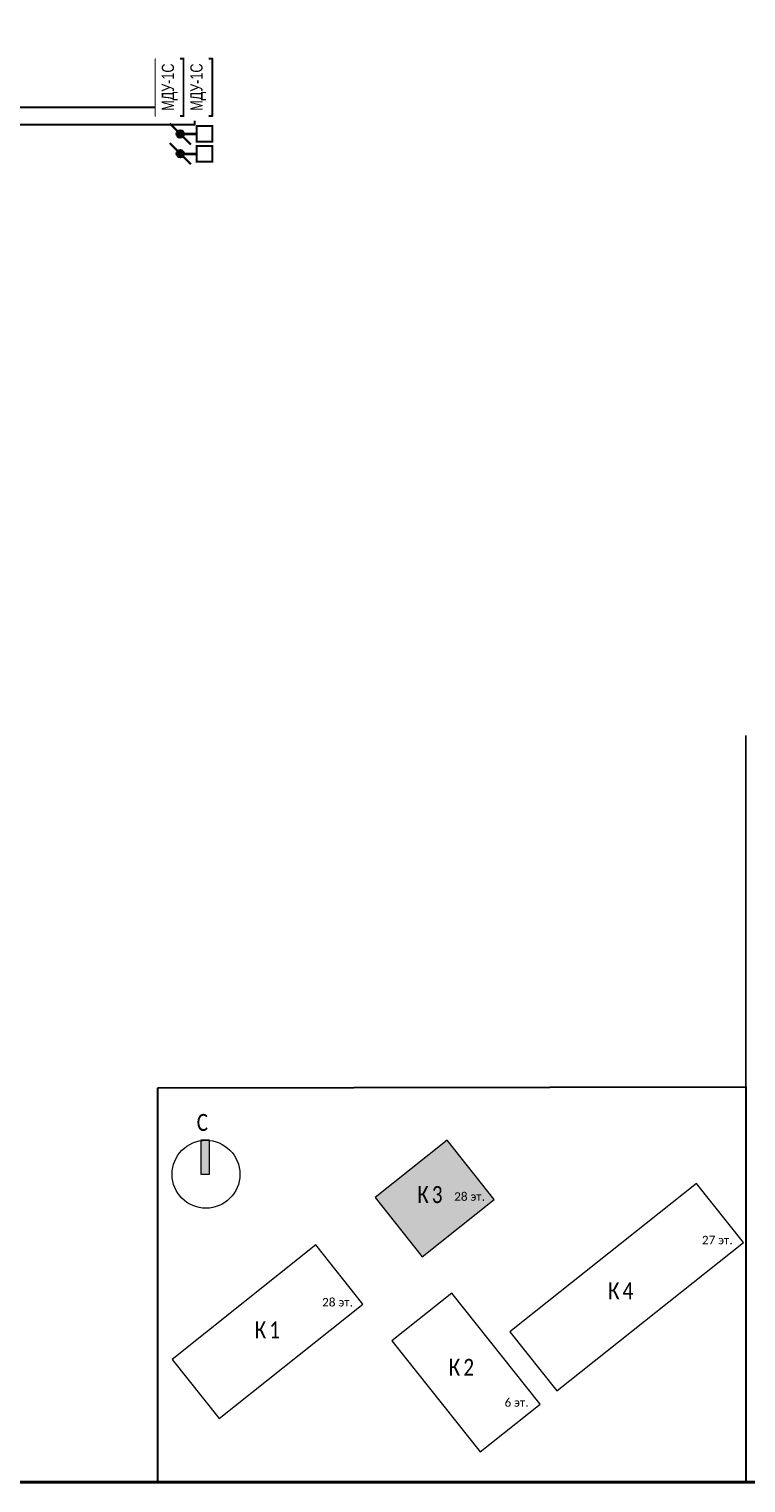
# Model space of a CAD drawing. Header units: millimetres. Extents: x -195178 to 1761886, y 140622 to 301105.
# Tile 89 of 131: x 861094 to 871651, y 224794 to 246211. Entities that reach past the tile are written whole.
import ezdxf

# ---------------------------------------------------------------- set-up
doc = ezdxf.new("R2010")
doc.units = ezdxf.units.MM
doc.set_wipeout_variables(frame=1)
doc.layers.get('Defpoints').update_dxf_attribs({"color": 252})
doc.layers.add('0_S_Grey_01', color=9, linetype='Continuous', lineweight=5, true_color=0x808080)
for name, color, linetype, lineweight in [('_АПС_Оборудование', 1, 'Continuous', 30), ('Рамка', 7, 'Continuous', 18), ('СС-011-ПОЖ-СИГНАЛИЗАЦИЯ', 1, 'Continuous', 30), ('Типовые аннотации', 252, 'Continuous', 5), ('УГО АПС и АПЗ$0$_АПС_Оборудование', 1, 'Continuous', 30)]:
    doc.layers.add(name, color=color, linetype=linetype, lineweight=lineweight)
doc.layers.add('АПС', color=5, linetype='Continuous')
doc.layers.add('формат', color=250, linetype='Continuous')
doc.styles.add('Arial', font='arial.ttf', dxfattribs={"width": 0.9, "height": 699.9999999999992})
doc.styles.add('Arial Narrow', font='ARIALN.TTF', dxfattribs={"width": 0.9, "height": 599.9999999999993})
doc.styles.add('Calibri Light_10', font='calibril.ttf', dxfattribs={"height": 1})
doc.styles.add('Calibri Light_9', font='isocpeur.ttf', dxfattribs={"width": 0.8, "height": 2})

# ---------------------------------------------------------------- blocks, each defined once
blk = doc.blocks.new('*U29')
at = {"lineweight": 40}
blk.add_lwpolyline([(-574, 5.000000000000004), (-4.999999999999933, 5.000000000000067), (-4.999999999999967, 415.0000000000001), (-574.0000000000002, 415.0000000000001)], close=True, dxfattribs=at)
at = {"style": 'Arial', "width": 0.9, "flags": 8}
blk.add_attdef('FORMAT', (-36.87188609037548, 1.257088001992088), '', height=2.8, dxfattribs=at)
blk = doc.blocks.new('0_AS_SLK8_BUG_2000 - 0_AS_SLK8_BUG_2000-4765957-Надземная часть_ Корпус 3_ План 1 этажа на отм_-1_640')
at = {"layer": 'Типовые аннотации'}
blk.add_hatch(color=256, dxfattribs=at).paths.add_polyline_path([(-64.89341031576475, 34.73339586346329), (-65.89341031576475, 34.73339586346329), (-65.89341031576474, 38.73339586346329), (-64.89341031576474, 38.73339586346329)])
at = {"layer": 'Типовые аннотации', "true_color": 0xc0c0c0}
blk.add_hatch(color=9, dxfattribs=at).paths.add_polyline_path([(-31.32252260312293, 31.77071233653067), (-39.81073791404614, 25.012554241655), (-45.35429616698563, 31.97523776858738), (-36.8660808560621, 38.73339586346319)])
at = {"layer": '0_S_Grey_01'}
for p, q in [((-36.8660808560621, 38.73339586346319), (-45.35429616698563, 31.97523776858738)), ((-31.32252260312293, 31.77071233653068), (-36.8660808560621, 38.73339586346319)), ((-7.517170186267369, 33.65954697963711), (-29.50047435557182, 16.15685182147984)), ((-1.973611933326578, 26.69686345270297), (-7.517170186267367, 33.65954697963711)), ((-45.35429616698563, 31.97523776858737), (-39.81073791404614, 25.012554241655)), ((-39.81073791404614, 25.012554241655), (-31.32252260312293, 31.77071233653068)), ((-52.35609507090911, 26.40053658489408), (-69.29341031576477, 12.91536332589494)), ((-46.8125368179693, 19.4378530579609), (-52.35609507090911, 26.40053658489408)), ((-23.95691610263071, 9.194168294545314), (-1.973611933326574, 26.69686345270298)), ((-36.33025549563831, 20.72135777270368), (-43.4102876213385, 15.08436876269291)), ((-25.91272608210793, 7.636989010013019), (-36.33025549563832, 20.72135777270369)), ((-63.7498520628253, 5.952679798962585), (-46.8125368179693, 19.4378530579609)), ((-29.50047435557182, 16.15685182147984), (-23.95691610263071, 9.194168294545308)), ((-43.4102876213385, 15.08436876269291), (-32.99275820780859, 2.000000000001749)), ((-69.29341031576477, 12.91536332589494), (-63.7498520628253, 5.952679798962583)), ((-32.9927582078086, 2.000000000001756), (-25.91272608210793, 7.63698901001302))]:
    blk.add_line(p, q, dxfattribs=at)
at = {"layer": 'Типовые аннотации'}
for p, q in [((-64.89341031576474, 38.73339586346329), (-65.89341031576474, 38.73339586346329)), ((-65.89341031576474, 38.73339586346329), (-65.89341031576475, 34.73339586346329)), ((-64.89341031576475, 34.73339586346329), (-64.89341031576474, 38.73339586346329)), ((-36.8660808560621, 38.73339586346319), (-45.35429616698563, 31.97523776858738)), ((-31.32252260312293, 31.77071233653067), (-36.8660808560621, 38.73339586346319)), ((-65.89341031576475, 34.73339586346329), (-64.89341031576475, 34.73339586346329)), ((-45.35429616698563, 31.97523776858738), (-39.81073791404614, 25.012554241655)), ((-39.81073791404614, 25.012554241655), (-31.32252260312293, 31.77071233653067))]:
    blk.add_line(p, q, dxfattribs=at)
blk.add_circle((-65.29341031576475, 34.73339586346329), 3.999999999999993, dxfattribs=at)
at = {"layer": 'Типовые аннотации', "attachment_point": 1}
for s, insert, char_height, width, style in [('\\fCalibri Light|b0|i0|c204|p34|;C', (-66.37824129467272, 41.84007573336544), 2, 2.0843875, 'Calibri Light_9'), ('\\fCalibri Light|b0|i0|c204|p34|;К', (-40.39984909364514, 33.33828071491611), 2, 2.0843875, 'Calibri Light_9'), ('\\fCalibri Light|b0|i0|c204|p34|;3', (-38.68005742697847, 33.33828071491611), 2, 1.92405, 'Calibri Light_9'), ('28 ', (-36.04619677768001, 32.60764187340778), 1, 2.32489375, 'Calibri Light_10'), ('эт', (-34.12796761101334, 32.60764187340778), 1, 1.603375, 'Calibri Light_10'), ('\\fCalibri Light|b0|i0|c204|p34|;.', (-32.80505094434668, 32.60764187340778), 1, 0.4810124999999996, 'Calibri Light_10')]:
    blk.add_mtext(s, dxfattribs=dict(at, insert=insert, char_height=char_height, width=width, style=style))
at = {"layer": 'Типовые аннотации', "color": 8, "true_color": 0x808080, "attachment_point": 1}
for s, insert, char_height, width, style in [('\\fCalibri Light|b0|i0|c204|p34|;К', (-40.39984909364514, 33.33828071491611), 2, 2.0843875, 'Calibri Light_9'), ('\\fCalibri Light|b0|i0|c204|p34|;3', (-38.68005742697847, 33.33828071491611), 2, 1.92405, 'Calibri Light_9'), ('28 ', (-36.04619677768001, 32.60764187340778), 1, 2.32489375, 'Calibri Light_10'), ('эт', (-34.12796761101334, 32.60764187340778), 1, 1.603375, 'Calibri Light_10'), ('\\fCalibri Light|b0|i0|c204|p34|;.', (-32.80505094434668, 32.60764187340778), 1, 0.4810124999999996, 'Calibri Light_10'), ('27 ', (-6.864468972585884, 27.4772806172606), 1, 2.32489375, 'Calibri Light_10'), ('эт', (-4.946239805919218, 27.4772806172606), 1, 1.603375, 'Calibri Light_10'), ('\\fCalibri Light|b0|i0|c204|p34|;.', (-3.623323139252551, 27.4772806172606), 1, 0.4810124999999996, 'Calibri Light_10'), ('\\fCalibri Light|b0|i0|c204|p34|;К', (-17.92569001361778, 22.00657472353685), 2, 2.0843875, 'Calibri Light_9'), ('\\fCalibri Light|b0|i0|c204|p34|;4', (-16.20589834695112, 22.00657472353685), 2, 1.92405, 'Calibri Light_9'), ('28 ', (-51.60674181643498, 20.15287817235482), 1, 2.32489375, 'Calibri Light_10'), ('эт', (-49.68851264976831, 20.15287817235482), 1, 1.603375, 'Calibri Light_10'), ('\\fCalibri Light|b0|i0|c204|p34|;.', (-48.36559598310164, 20.15287817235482), 1, 0.4810124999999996, 'Calibri Light_10'), ('\\fCalibri Light|b0|i0|c204|p34|;К', (-59.55569245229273, 17.38921328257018), 2, 2.0843875, 'Calibri Light_9'), ('\\fCalibri Light|b0|i0|c204|p34|;1', (-57.83590078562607, 17.38921328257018), 2, 1.92405, 'Calibri Light_9'), ('\\fCalibri Light|b0|i0|c204|p34|;К', (-36.69054182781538, 12.9809562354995), 2, 2.0843875, 'Calibri Light_9'), ('\\fCalibri Light|b0|i0|c204|p34|;2', (-34.97075016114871, 12.9809562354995), 2, 1.92405, 'Calibri Light_9'), ('6 ', (-30.11289359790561, 8.335616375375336), 1, 1.36286875, 'Calibri Light_10'), ('эт', (-28.98841443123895, 8.335616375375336), 1, 1.603375, 'Calibri Light_10'), ('\\fCalibri Light|b0|i0|c204|p34|;.', (-27.66549776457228, 8.335616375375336), 1, 0.4810125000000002, 'Calibri Light_10')]:
    blk.add_mtext(s, dxfattribs=dict(at, insert=insert, char_height=char_height, width=width, style=style))
blk = doc.blocks.new('озк_выт')
at = {"layer": 'УГО АПС и АПЗ$0$_АПС_Оборудование', "ltscale": 200}
h = blk.add_hatch(color=5, dxfattribs=at)
h.dxf.hatch_style = 1
h.paths.add_polyline_path([(468755.7996942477, -41333.44253183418, 1), (468644.9534155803, -41333.44253183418, 1)])
at = {"color": 5, "const_width": 29.5384607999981}
blk.add_lwpolyline([(468543.7022973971, -41176.81420088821), (468661.2244803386, -41294.21448768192)], dxfattribs=at)
at = {"layer": 'УГО АПС и АПЗ$0$_АПС_Оборудование', "color": 5, "lineweight": 35, "ltscale": 200}
blk.add_line((468631.0976478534, -41333.49133921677), (468458.1178991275, -41333.61320413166), dxfattribs=at)
at = {"layer": 'УГО АПС и АПЗ$0$_АПС_Оборудование', "color": 5, "const_width": 29.5384607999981}
blk.add_lwpolyline([(468227.4300205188, -41449.16036594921), (468458.199187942, -41448.9977880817), (468458.0366103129, -41218.22862030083), (468227.2674424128, -41218.39119828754)], close=True, dxfattribs=at)
blk.add_lwpolyline([(468739.6160637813, -41372.58311582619), (468857.1673104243, -41489.9543303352)], dxfattribs=at)
at = {"layer": 'УГО АПС и АПЗ$0$_АПС_Оборудование', "color": 5}
blk.add_circle((468700.3765546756, -41333.44253183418), 55.42313937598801, dxfattribs=at)
blk = doc.blocks.new('озк_пр')
at = {"layer": 'УГО АПС и АПЗ$0$_АПС_Оборудование', "ltscale": 200}
h = blk.add_hatch(color=1, dxfattribs=at)
h.dxf.hatch_style = 1
h.paths.add_polyline_path([(468761.0265192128, -41723.25699575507, 1), (468650.1802405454, -41723.25699575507, 1)])
at = {"color": 1, "const_width": 29.5384607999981}
blk.add_lwpolyline([(468548.9291223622, -41566.6286648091), (468666.4513053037, -41684.02895160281)], dxfattribs=at)
at = {"layer": 'УГО АПС и АПЗ$0$_АПС_Оборудование', "color": 1, "lineweight": 35, "ltscale": 200}
blk.add_line((468636.3244728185, -41723.30580313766), (468463.3447240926, -41723.42766805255), dxfattribs=at)
at = {"layer": 'УГО АПС и АПЗ$0$_АПС_Оборудование', "color": 1, "const_width": 29.5384607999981}
blk.add_lwpolyline([(468232.6568454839, -41838.9748298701), (468463.4260129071, -41838.81225200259), (468463.263435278, -41608.04308422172), (468232.4942673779, -41608.20566220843)], close=True, dxfattribs=at)
blk.add_lwpolyline([(468744.8428887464, -41762.39757974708), (468862.3941353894, -41879.76879425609)], dxfattribs=at)
at = {"layer": 'УГО АПС и АПЗ$0$_АПС_Оборудование', "color": 1}
blk.add_circle((468705.6033796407, -41723.25699575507), 55.42313937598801, dxfattribs=at)
blk = doc.blocks.new('_МДУ')
at = {"color": 1}
blk.add_wipeout([(-350, 174.99999999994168), (350, 174.99999999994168), (350, -175.00000000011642), (-350, -175.00000000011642)], dxfattribs=at)
at = {"layer": 'АПС', "color": 1, "lineweight": 30, "ltscale": 200}
blk.add_lwpolyline([(350, 174.9999999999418), (-350, 174.9999999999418), (-350, -175.0000000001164), (350, -175.0000000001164)], close=True, dxfattribs=at)
at = {"layer": 'АПС', "color": 0, "lineweight": 30, "ltscale": 200, "insert": (3.270161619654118, -0.1493033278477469), "char_height": 150, "width": 668.29352598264, "attachment_point": 5, "style": 'Arial Narrow', "bg_fill": 2}
blk.add_mtext('МДУ-1C', dxfattribs=at)

msp = doc.modelspace()

# ---------------------------------------------------------------- linework, layer by layer
at = {"layer": 'Defpoints'}
msp.add_line((871650.6697222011, 230304.784170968), (871650.6697222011, 235804.784170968), dxfattribs=at)
at = {"layer": 'Defpoints', "color": 3, "lineweight": 30}
msp.add_lwpolyline([(862987.6697930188, 230615.784122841), (871650.6697930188, 230626.784122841), (871650.6697930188, 224804.784122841), (862987.6697930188, 224793.784122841)], close=True, dxfattribs=at)
at = {"layer": 'Рамка'}
msp.add_lwpolyline([(833250.6697930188, 224804.784122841), (890150.6697930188, 224804.784122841), (890150.6697930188, 265804.784122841), (833250.6697930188, 265804.784122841)], close=True, dxfattribs=at)
at = {"layer": 'СС-011-ПОЖ-СИГНАЛИЗАЦИЯ', "color": 1, "lineweight": 30}
msp.add_lwpolyline([(846253.9520085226, 245061.2226428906), (863529.4875989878, 245061.2226428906), (863529.4875989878, 244800.3124688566), (845086.2709170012, 244800.3124688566)], dxfattribs=at)

# ---------------------------------------------------------------- block references
at = {"layer": 'СС-011-ПОЖ-СИГНАЛИЗАЦИЯ', "lineweight": 30, "rotation": 180}
for name, p in [('озк_выт', (1332021.390337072, 203332.4023032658)), ('озк_пр', (1332026.779740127, 202651.8186716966))]:
    msp.add_blockref(name, p, dxfattribs=at)
at = {"layer": 'Типовые аннотации', "xscale": 125, "yscale": 125, "zscale": 125}
msp.add_blockref('0_AS_SLK8_BUG_2000 - 0_AS_SLK8_BUG_2000-4765957-Надземная часть_ Корпус 3_ План 1 этажа на отм_-1_640', (871860.1497587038, 224999.3601261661), dxfattribs=at)
at = {"layer": 'формат', "xscale": 100, "yscale": 100, "zscale": 100}
msp.add_blockref('*U29', (890650.6697930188, 224304.784122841), dxfattribs=at)

# ---------------------------------------------------------------- next in the draw order: block references
at = {"layer": '_АПС_Оборудование', "color": 0, "lineweight": 30, "xscale": 1.2, "yscale": 1.2, "zscale": 1.2, "rotation": 90}
msp.add_blockref('_МДУ', (863163.9603165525, 245351.2631626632), dxfattribs=at)

# ---------------------------------------------------------------- next in the draw order: block references
msp.add_blockref('_МДУ', (863583.9603165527, 245351.2631626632), dxfattribs=at)

doc.saveas('drawing.dxf')
